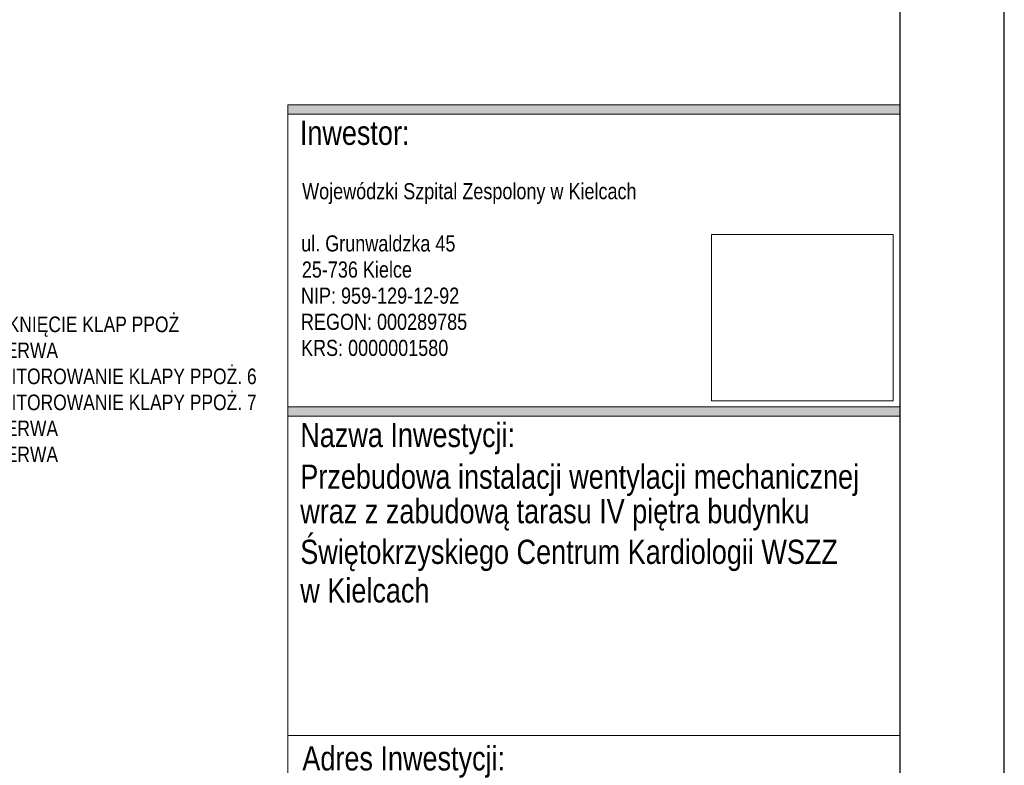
# Model space of a CAD drawing. Header units: millimetres. Extents: x 1218355 to 1284960, y -95511 to 4057.
# Tile 18 of 19: x 1280295 to 1281241, y -92183 to -91466. Entities that reach past the tile are written whole.
import ezdxf
from ezdxf import colors
from ezdxf.entities.mleader import LeaderData, LeaderLine
from ezdxf.math import Vec2, Vec3

# ---------------------------------------------------------------- set-up
doc = ezdxf.new("R2010")
doc.units = ezdxf.units.MM
doc.layers.add('! IS Tabelka', color=7, linetype='Continuous')
doc.layers.add('ELEK OPIS', color=140, linetype='Continuous')
for name, color, linetype, lineweight in [('G-ANNO-TTLB', 7, 'Continuous', 9), ('G-IMPT', 8, 'Continuous', 9), ('L_tabelka czarne', 7, 'Continuous', 15), ('Linia SSP', 1, 'Continuous', 35)]:
    doc.layers.add(name, color=color, linetype=linetype, lineweight=lineweight)
doc.styles.add('Arial_12', font='arial.ttf', dxfattribs={"width": 0.8, "height": 5.5})
doc.styles.add('Arial_19', font='arial.ttf', dxfattribs={"height": 8})
picture_1 = doc.add_image_def('image1.jpg', size_in_pixel=(900, 823))

# ---------------------------------------------------------------- blocks, each defined once
blk = doc.blocks.new('erer')
at = {"layer": 'G-IMPT'}
for points in [[(-0.228, 125.085), (-0.228, 124.188), (-59.132, 124.188), (-59.132, 125.085)], [(-0.228, 96.028), (-0.228, 95.131), (-59.132, 95.131), (-59.132, 96.028)]]:
    blk.add_hatch(color=256, dxfattribs=at).paths.add_polyline_path(points)
at = {"layer": 'G-ANNO-TTLB'}
for p, q in [((-59.132, 125.085), (-59.132, 124.188)), ((-59.132, 96.028), (-0.228, 96.028)), ((-59.132, 96.028), (-59.132, 95.131))]:
    blk.add_line(p, q, dxfattribs=at)
at = {"layer": 'L_tabelka czarne'}
for p, q in [((-0.228, 125.085), (-59.132, 125.085)), ((-59.132, 124.188), (-0.228, 124.188)), ((-0.228, 96.028), (-59.132, 96.028)), ((-59.132, 95.131), (-0.228, 95.131))]:
    blk.add_line(p, q, dxfattribs=at)
at = {"layer": 'L_tabelka czarne', "color": 0, "ltscale": 0.25}
for points in [[(-59.132, -0.147), (-59.132, 125.085)], [(-0.228, -0.147), (-0.228, 125.085)]]:
    blk.add_lwpolyline(points, dxfattribs=at)
at = {"layer": 'L_tabelka czarne'}
blk.add_lwpolyline([(-0.228, 64.426), (-59.132, 64.426)], dxfattribs=at)
at = {"layer": 'G-ANNO-TTLB', "width": 0.8}
for s, height, style, p in [('Inwestor:', 2.3251, 'Arial_12', (-57.963, 121.218)), ('Wojewódzki Szpital Zespolony w Kielcach', 1.55009, 'Arial_19', (-57.742, 115.993)), ('ul. Grunwaldzka 45', 1.55009, 'Arial_19', (-57.831, 110.969)), ('25-736 Kielce', 1.55009, 'Arial_19', (-57.771, 108.457)), ('NIP: 959-129-12-92', 1.55009, 'Arial_19', (-57.853, 105.945)), ('REGON: 000289785', 1.55009, 'Arial_19', (-57.857, 103.433)), ('KRS: 0000001580', 1.55009, 'Arial_19', (-57.848, 100.921)), ('Nazwa Inwestycji:', 2.32514, 'Arial_12', (-57.919, 92.161)), ('Przebudowa instalacji wentylacji mechanicznej ', 2.32514, 'Arial_12', (-57.919, 88.155)), ('wraz z zabudową tarasu IV piętra budynku ', 2.32514, 'Arial_12', (-57.919, 84.833)), ('Świętokrzyskiego Centrum Kardiologii WSZZ ', 2.32514, 'Arial_12', (-57.919, 80.925)), ('w Kielcach', 2.3251, 'Arial_12', (-57.919, 77.212)), ('Adres Inwestycji:', 2.32514, 'Arial_12', (-57.721, 61.066))]:
    blk.add_text(s, height=height, dxfattribs=dict(at, style=style)).set_placement(p)
at = {"layer": 'G-ANNO-TTLB'}
image = blk.add_image(picture_1, insert=(-18.395, 96.604), size_in_units=(17.48, 15.984), dxfattribs=at)
image.dxf.flags = 7

msp = doc.modelspace()

# ---------------------------------------------------------------- linework, layer by layer
at = {"elevation": -662.14}
msp.add_lwpolyline([(1267241.49, -92900.44), (1281241.49, -92900.44), (1281241.49, -89930.44), (1267241.49, -89930.44)], close=True, dxfattribs=at)
at = {"layer": 'ELEK OPIS', "elevation": -662.14}
msp.add_lwpolyline([(1267421.49, -92800.44), (1281141.49, -92800.44), (1281141.49, -90030.44), (1267421.49, -90030.44)], close=True, dxfattribs=at)

# ---------------------------------------------------------------- block references
at = {"layer": '! IS Tabelka', "linetype": 'Continuous', "lineweight": 25, "xscale": 10, "yscale": 10, "zscale": 10}
msp.add_blockref('erer', (1281143.78, -92798.96, -662.14), dxfattribs=at)

# ---------------------------------------------------------------- leaders
at = {"layer": 'Linia SSP', "color": 4, "lineweight": 5, "ltscale": 0.2}
ml = msp.add_multileader_mtext('Standard', dxfattribs=at)
ml.set_content('\\pxql;{\\W0.8;\\fArial|b0|i0|c238|p0;\\C3;WY1: \\C256;ZAMKNIĘCIE KLAP PPOŻ\\P\\C3;WY2: \\C256;REZERWA\\P\\C5;WE1\\C3;: \\C256;MONITOROWANIE KLAPY PPOŻ. 6\\P\\C5;WE2\\C3;: \\C256;MONITOROWANIE KLAPY PPOŻ. 7\\P\\C5;WE3\\C3;: REZERWA\\P\\C5;WE4\\C3;: REZERWA}', color=256)
ml.set_leader_properties()
ml.build(insert=Vec2(0, 0))
ml.multileader.update_dxf_attribs({"text_right_attachment_type": 6, "dogleg_length": 5, "arrow_head_size": 1.58})
ctx = ml.context
ctx.base_point, ctx.char_height, ctx.arrow_head_size, ctx.landing_gap_size, ctx.plane_origin = Vec3(1280202.21, -91760.96), 15, 1.58, 0.0316, Vec3(1279543.59, -91722.75)
ctx.right_attachment = 6
notes = []
notes.append((ctx, [(0, (1, 1, 0), (1280190.91, -91760.96), (1, 0), 11.3, [(0, [(1279998.6, -91683.31)], 0, [])])]))
ctx.mtext.insert, ctx.mtext.width = Vec3(1280202.24, -91751.85), 347.1332
for ctx, leaders in notes:
    for number, flags, end, landing, length, lines in leaders:
        leader = LeaderData()
        leader.index, (leader.has_last_leader_line, leader.has_dogleg_vector, leader.attachment_direction) = number, flags
        leader.last_leader_point, leader.dogleg_vector, leader.dogleg_length = Vec3(end), Vec3(landing), length
        for number, points, colour, breaks in lines:
            line = LeaderLine()
            line.index, line.vertices, line.color, line.breaks = number, Vec3.list(points), colors.encode_raw_color(colour), breaks
            leader.lines.append(line)
        ctx.leaders.append(leader)

doc.saveas('drawing.dxf')
